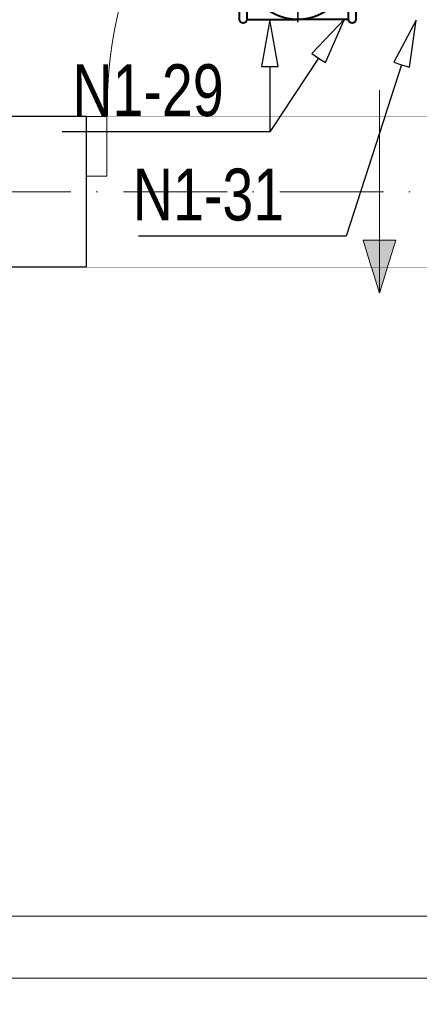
# Model space of a CAD drawing. Header units: millimetres. Extents: x 1700 to 4670, y 990 to 3874.
# Tile 80 of 110: x 3253 to 3330, y 1716 to 1906. Entities that reach past the tile are written whole.
import ezdxf
from ezdxf.enums import TextEntityAlignment as Align

# ---------------------------------------------------------------- set-up
doc = ezdxf.new("R2010")
doc.units = ezdxf.units.MM
for name, pattern in [('1_BUIB02_01', [2, 1, -1]), ('CENTER', [0.55, 0.37, -0.06, 0.06, -0.06]), ('Kropki i Kreski', [300, 200, -50, 0, -50]), ('Wipeout_Contour', [1000, 0, -1000])]:
    doc.linetypes.add(name, pattern=pattern)
doc.layers.get('0').update_dxf_attribs({"lineweight": 0})
for name, color, linetype, lineweight in [('granice działki', 132, '1_BUIB02_01', 0), ('Nowe_410-K Osie_Nr_pióra__18', 9, 'Continuous', 13), ('Nowe_420-K Ściany_Nr_pióra__27', 7, 'Continuous', 25), ('Nowe_Drzwi Archicad_Nr_pióra__23', 7, 'Continuous', 15), ('Nowe_Drzwi Archicad_Nr_pióra__27', 7, 'Continuous', 25), ('Nowe_Drzwi Archicad_Nr_pióra__3', 7, 'Continuous', 13), ('przejście powietrza', 3, 'Continuous', 0), ('WEN_N1-_ZLICZAC', 170, 'Continuous', 40)]:
    doc.layers.add(name, color=color, linetype=linetype, lineweight=lineweight)
for name, color, linetype in [('Nowe_210-A Pomieszczenia', 7, 'Continuous'), ('Nowe_420-K Ściany', 7, 'Continuous'), ('Nowe_Drzwi Archicad', 7, 'Continuous'), ('WEN_N1-_ATRYBUT', 7, 'Continuous'), ('WEN_N1-_OSIE', 2, 'CENTER')]:
    doc.layers.add(name, color=color, linetype=linetype)
doc.styles.add('STYL_WENTYLE', font='txt', dxfattribs={"width": 0.8})

# ---------------------------------------------------------------- blocks, each defined once
blk = doc.blocks.new('G$CD2D38E8C')
at = {"layer": 'przejście powietrza'}
h = blk.add_hatch(color=256, dxfattribs=at)
h.dxf.hatch_style = 1
h.paths.add_polyline_path([(0, 8.51), (2.62, 0), (5.24, 8.51)])
for p, q in [((2.62, 32.61), (2.62, 0)), ((2.62, 0), (0, 8.51)), ((0, 8.51), (5.24, 8.51)), ((2.62, 0), (5.24, 8.51))]:
    blk.add_line(p, q, dxfattribs=at)
blk = doc.blocks.new('BPK20090CN1-_13')
for p, q in [((-100, 14), (-100, 112)), ((100, 14), (100, 112))]:
    blk.add_line(p, q)
blk.add_lwpolyline([(100, 0), (-100, 0, -1), (-100, 14), (100, 14, -1)], format="xyb", close=True)
blk.add_circle((0, 112), 100)
blk.add_point((0, 0))
at = {"layer": 'WEN_N1-_OSIE'}
for p, q in [((0, 0), (0, 217)), ((-105, 112), (105, 112))]:
    blk.add_line(p, q, dxfattribs=at)
at = {"layer": 'WEN_N1-_ATRYBUT', "style": 'STYL_WENTYLE', "width": 0.8, "flags": 8}
blk.add_attdef('WENTYLE', text='', height=100, dxfattribs=at).set_placement((56, 0), align=Align.BOTTOM_LEFT)

msp = doc.modelspace()

# ---------------------------------------------------------------- linework, layer by layer
at = {"layer": 'Nowe_210-A Pomieszczenia', "color": 252, "linetype": 'Continuous', "lineweight": 0}
msp.add_line((3372.29, 1721.41), (3132.79, 1721.41), dxfattribs=at)
at = {"layer": 'Nowe_210-A Pomieszczenia', "color": 252, "linetype": 'Continuous', "lineweight": 0, "flags": 128}
msp.add_lwpolyline([(2570.79, 2353.41), (2570.79, 1716.42), (2644.79, 1716.48), (2644.81, 1688.31), (2644.81, 1659.41), (2467.79, 1659.41), (2467.79, 1539.41), (2782.79, 1539.41), (2782.79, 1659.41), (2744.79, 1659.41), (2744.79, 1688.38), (2782.79, 1688.41), (2782.79, 1934.41), (2811.79, 1934.41), (2811.79, 1887.41), (2892.79, 1887.41), (2892.79, 1934.41), (2902.79, 1934.41), (2902.79, 1887.41), (3770.79, 1887.41)], dxfattribs=at)
msp.add_lwpolyline([(3115.79, 1733.41), (3372.29, 1733.41), (3372.29, 1858.41), (3115.79, 1858.41)], close=True, dxfattribs=at)

# ---------------------------------------------------------------- block references
at = {"layer": 'WEN_N1-_ZLICZAC', "xscale": 0.1, "yscale": 0.09999999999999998, "zscale": 0.1, "rotation": 89.99999999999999}
msp.add_blockref('BPK20090CN1-_13', (3317.75, 1916.05), dxfattribs=at)

# ---------------------------------------------------------------- next in the draw order: wipeouts: each hides what was drawn before it
at = {"color": 252, "linetype": 'Wipeout_Contour', "lineweight": 0, "ltscale": 59351.679518}
msp.add_wipeout([(3073.79, 1887.41), (3073.79, 1858.41), (3265.79, 1858.41), (3265.79, 1887.41)], dxfattribs=at).dxf.layer = 'Nowe_420-K Ściany'

# ---------------------------------------------------------------- next in the draw order: wipeouts: each hides what was drawn before it
at = {"color": 252, "linetype": 'Wipeout_Contour', "lineweight": 0, "ltscale": 63915.553656}
msp.add_wipeout([(3365.79, 1887.41), (3265.79, 1887.41), (3265.79, 1858.41), (3365.79, 1858.41)], dxfattribs=at).dxf.layer = 'Nowe_420-K Ściany'

# ---------------------------------------------------------------- next in the draw order: linework, layer by layer
at = {"layer": 'Nowe_410-K Osie_Nr_pióra__18', "color": 9, "linetype": 'Kropki i Kreski', "lineweight": 13, "ltscale": 0.1}
msp.add_line((2911.79, 1872.91), (3910.38, 1872.91), dxfattribs=at)
at = {"layer": 'Nowe_420-K Ściany_Nr_pióra__27', "color": 252, "linetype": 'Continuous', "lineweight": 25}
for p, q in [((3265.79, 1887.41), (3265.79, 1875.91)), ((3265.79, 1875.91), (3265.79, 1858.41))]:
    msp.add_line(p, q, dxfattribs=at)
at = {"layer": 'Nowe_420-K Ściany_Nr_pióra__27', "color": 252, "linetype": 'Continuous', "lineweight": 25, "flags": 128}
for points in [[(3265.79, 1887.41), (3073.79, 1887.41)], [(3115.79, 1858.41), (3265.79, 1858.41)]]:
    msp.add_lwpolyline(points, dxfattribs=at)
at = {"layer": 'Nowe_Drzwi Archicad', "color": 252, "linetype": 'Wipeout_Contour', "lineweight": 0, "ltscale": 62154.889311}
for p, q in [((3269.79, 1887.41), (3265.79, 1887.41)), ((3265.79, 1887.41), (3265.79, 1875.91)), ((3269.79, 1875.91), (3269.79, 1887.41)), ((3265.79, 1875.91), (3269.79, 1875.91))]:
    msp.add_line(p, q, dxfattribs=at)
at = {"layer": 'Nowe_Drzwi Archicad_Nr_pióra__23', "color": 252, "linetype": 'Continuous', "lineweight": 15}
for p, q in [((3269.79, 1887.41), (3265.79, 1887.41)), ((3265.79, 1887.41), (3265.79, 1875.91)), ((3269.79, 1875.91), (3269.79, 1887.41)), ((3265.79, 1875.91), (3269.79, 1875.91))]:
    msp.add_line(p, q, dxfattribs=at)
at = {"layer": 'Nowe_Drzwi Archicad_Nr_pióra__27', "color": 252, "linetype": 'Continuous', "lineweight": 25}
for p, q in [((3265.79, 1887.41), (3265.79, 1875.91)), ((3265.79, 1887.41), (3265.79, 1875.91)), ((3265.79, 1875.91), (3265.79, 1858.41))]:
    msp.add_line(p, q, dxfattribs=at)
at = {"layer": 'Nowe_Drzwi Archicad_Nr_pióra__3', "color": 252, "linetype": 'Continuous', "lineweight": 13}
msp.add_arc((3361.79, 1887.41), 92, 90, 180, dxfattribs=at)
at = {"layer": 'WEN_N1-_ATRYBUT'}
for points in [[(3310.59, 1898.65), (3311.93, 1897.76), (3315.57, 1906.15), (3309.26, 1899.53), (3310.59, 1898.65), (3301.17, 1884.45), (3261.17, 1884.45)], [(3301.17, 1897.01), (3302.77, 1897.01), (3301.17, 1906.01), (3299.57, 1897.01), (3301.17, 1897.01), (3301.17, 1884.45), (3261.17, 1884.45)], [(3326.57, 1897.35), (3328.1, 1896.86), (3329.34, 1905.91), (3325.05, 1897.84), (3326.57, 1897.35), (3315.89, 1864.31), (3275.89, 1864.31)]]:
    msp.add_lwpolyline(points, dxfattribs=at)

# ---------------------------------------------------------------- next in the draw order: block references
at = {"layer": 'granice działki', "color": 252, "xscale": 1.2, "yscale": 1.2, "zscale": 1.2}
msp.add_blockref('G$CD2D38E8C', (3319.14, 1853.34), dxfattribs=at)
at = {"layer": 'WEN_N1-_ZLICZAC'}
ref = msp.add_blockref('BPK20090CN1-_13', (3295.35, 1916.05), dxfattribs=dict(at, xscale=0.1, yscale=0.09999999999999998, zscale=0.1, rotation=270))
ref.add_attrib('WENTYLE', 'N1-29', dxfattribs={"layer": 'WEN_N1-_ATRYBUT', "height": 10, "style": 'STYL_WENTYLE', "width": 0.8, "flags": 8}).set_placement((3263.17, 1884.45), align=Align.BOTTOM_LEFT)

# ---------------------------------------------------------------- next in the draw order: texts
at = {"layer": 'WEN_N1-_ATRYBUT', "style": 'STYL_WENTYLE', "width": 0.8, "flags": 8}
msp.add_attdef('N1-31', text='N1-49', height=10, dxfattribs=at).set_placement((3274.82, 1864.36), align=Align.BOTTOM_LEFT)

doc.saveas('drawing.dxf')
